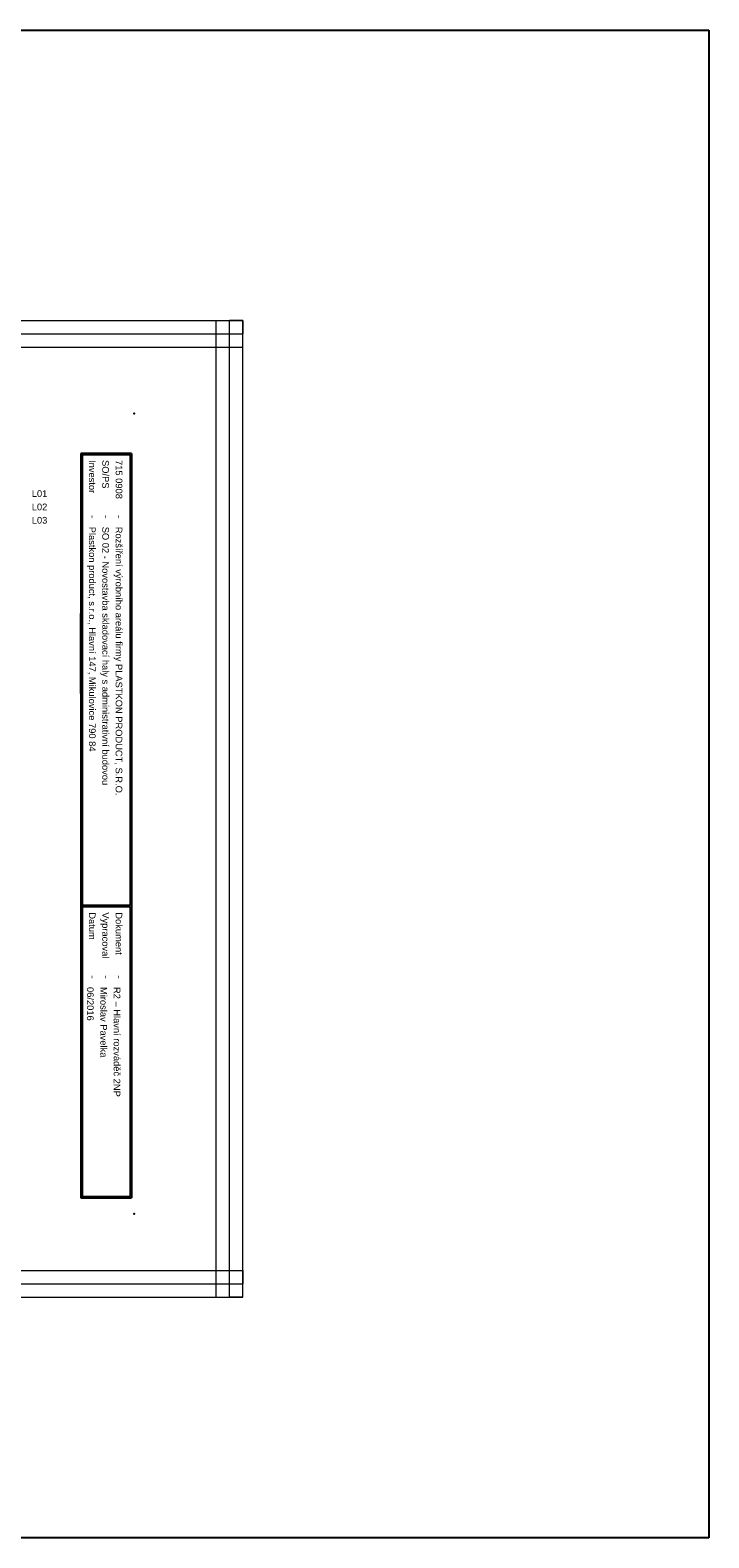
# Model space of a CAD drawing. Extents: x -9495 to -1492, y 3269 to 3834.
# Tile 44 of 44: x -1746 to -1492, y 3269 to 3834. Entities that reach past the tile are written whole.
import ezdxf
from ezdxf.enums import TextEntityAlignment as Align

# ---------------------------------------------------------------- set-up
doc = ezdxf.new("R2010")
doc.units = 0
doc.header["$MEASUREMENT"] = 0
for name, color, linetype in [('1-KRESBA', 7, 'Continuous'), ('__Bílá', 7, 'Continuous'), ('__Oranžová', 30, 'Continuous'), ('__Vínová 220', 220, 'Continuous')]:
    doc.layers.add(name, color=color, linetype=linetype)
doc.styles.add('Arial', font='arial.ttf')

# ---------------------------------------------------------------- blocks, each defined once
blk = doc.blocks.new('BLK_Razítko_malé_pro_rozváděče')
at = {"layer": '__Bílá'}
for p, q in [((15, -1), (15, -20)), ((15, -1), (294, -1)), ((15.5, -1.5), (15.5, -19.5)), ((15.5, -1.5), (184.5, -1.5)), ((184.5, -1.5), (184.5, -19.5)), ((185, -1.5), (185, -19.5)), ((185, -1.5), (293.5, -1.5)), ((293.5, -19.5), (293.5, -1.5)), ((294, -20), (294, -1)), ((15, -20), (294, -20)), ((15.5, -19.5), (184.5, -19.5)), ((185, -19.5), (293.5, -19.5)), ((15, -405), (15, -419)), ((15, -405), (294, -405)), ((15.5, -405.5), (15.5, -418.5)), ((15.5, -405.5), (194.5, -405.5)), ((194.5, -405.5), (194.5, -418.5)), ((195, -405.5), (195, -418.5)), ((195, -405.5), (293.5, -405.5)), ((293.5, -405.5), (293.5, -418.5)), ((294, -405), (294, -419)), ((15, -419), (294, -419)), ((15.5, -418.5), (194.5, -418.5)), ((195, -418.5), (293.5, -418.5))]:
    blk.add_line(p, q, dxfattribs=at)
for p in [(0, 0), (300, 0), (0, -420), (300, -420)]:
    blk.add_point(p, dxfattribs=at)
at = {"layer": '__Bílá', "style": 'Arial'}
for s, height, p in [('Dokument', 2.5, (187, -7)), ('SO/PS', 2.5, (17.5, -12)), ('-', 3, (38, -7)), ('-', 3, (38, -12)), ('Vypracoval', 2.5, (187, -12)), ('-', 3, (210.5, -7)), ('-', 3, (210.5, -12)), ('Investor', 2.5, (17.5, -17)), ('-', 3, (38, -17)), ('Datum', 2.5, (187, -17)), ('-', 3, (210.5, -17)), ('PVLK PROJECT s.r.o. , Langrova 195/33,  787 01 Šumperk', 2.5, (17.5, -411)), ('Copyright © 2012 PVLK', 2.5, (197, -411)), ('Telefon: 773 836 685, mobil: 777 848 204, e-mail: %%Upavelka@pvlk.cz', 2.5, (17.5, -416)), ('Číslo dokumentu .....', 2.5, (197, -416))]:
    blk.add_text(s, height=height, dxfattribs=at).set_placement(p)
at = {"layer": '__Vínová 220', "char_height": 2.5, "attachment_point": 7, "style": 'Arial'}
for s, insert in [('715 0908', (17.5, -7)), ('Rozšíření výrobního areálu firmy PLASTKON PRODUCT, S.R.O.', (42.5, -7.75)), ('R2 – Hlavní rozváděč 2NP', (215, -7.75)), ('SO 02 - Novostavba skladovací haly s administrativní budovou', (42.5, -12.75)), ('Miroslav Pavelka', (215, -12.75)), ('Plastkon product, s.r.o., Hlavní 147, Mikulovice 790 84', (42.5, -17.75)), ('06/2016', (215, -17.75))]:
    blk.add_mtext(s, dxfattribs=dict(at, insert=insert))
at = {"layer": '__Vínová 220', "style": 'Arial'}
blk.add_attdef('ČÍSLO', text='', height=4, dxfattribs=at).set_placement((290, -416), align=Align.RIGHT)

msp = doc.modelspace()

# ---------------------------------------------------------------- linework, layer by layer
at = {"layer": '1-KRESBA', "color": 250, "linetype": 'Continuous'}
msp.add_line((-1727.41, 3585), (-1727.41, 3615), dxfattribs=at)
at = {"layer": '1-KRESBA', "color": 3}
msp.add_lwpolyline([(-9494.98, 3833.62), (-1491.97, 3833.62), (-1491.97, 3268.56), (-9494.98, 3268.56)], close=True, dxfattribs=at)
at = {"layer": '__Vínová 220', "lineweight": 0}
for p, q in [((-2163.15, 3724.82), (-1666.74, 3724.82)), ((-1676.74, 3358.74), (-1676.74, 3724.82)), ((-1676.74, 3724.82), (-1671.74, 3724.82)), ((-1671.74, 3358.74), (-1671.74, 3724.82)), ((-1666.74, 3724.82), (-1671.74, 3724.82)), ((-1666.74, 3724.82), (-1666.74, 3719.82)), ((-1666.74, 3358.74), (-1666.74, 3724.82)), ((-2163.15, 3719.82), (-1666.74, 3719.82)), ((-1666.74, 3714.82), (-1666.74, 3719.82)), ((-2163.15, 3714.82), (-1666.74, 3714.82)), ((-2163.15, 3368.74), (-1666.74, 3368.74)), ((-1666.74, 3368.74), (-1666.74, 3363.74)), ((-2163.15, 3363.74), (-1666.74, 3363.74)), ((-1666.74, 3358.74), (-1666.74, 3363.74)), ((-2163.15, 3358.74), (-1666.74, 3358.74)), ((-1676.74, 3358.74), (-1671.74, 3358.74)), ((-1666.74, 3358.74), (-1671.74, 3358.74))]:
    msp.add_line(p, q, dxfattribs=at)

# ---------------------------------------------------------------- block references
at = {"layer": '1-KRESBA', "rotation": 270}
msp.add_blockref('BLK_Razítko_malé_pro_rozváděče', (-1707.43, 3690), dxfattribs=at).add_auto_attribs({'ČÍSLO': '23.15'})

# ---------------------------------------------------------------- texts
at = {"layer": '__Oranžová', "lineweight": 0, "style": 'Arial'}
for s, p in [('L01', (-1745.86, 3658.69)), ('L02', (-1745.86, 3653.69)), ('L03', (-1745.86, 3648.69))]:
    msp.add_text(s, height=2.5, dxfattribs=at).set_placement(p)

doc.saveas('drawing.dxf')
